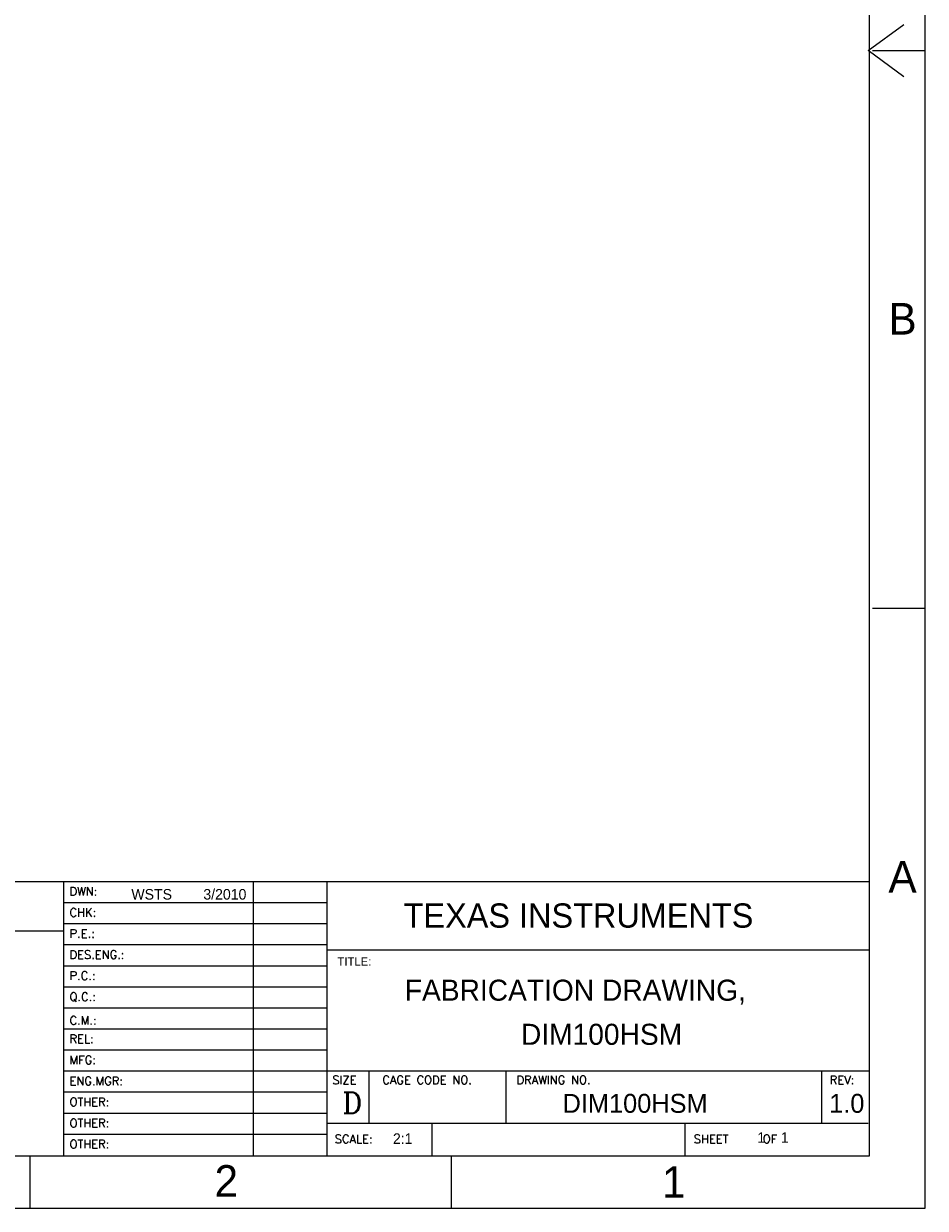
# Model space of a CAD drawing. Extents: x 0 to 34, y 0 to 22.
# Tile 25 of 30: x 25.4 to 34, y 0 to 11.3. Entities that reach past the tile are written whole.
import ezdxf

# ---------------------------------------------------------------- set-up
doc = ezdxf.new("R2010")
doc.units = 0
doc.header["$MEASUREMENT"] = 0
doc.layers.add('1', color=7, linetype='CONTINUOUS')
doc.styles.add('COMPLEX', font='COMPLEX')
doc.styles.add('TXT', font='txt')

msp = doc.modelspace()

# ---------------------------------------------------------------- linework, layer by layer
at = {"layer": '1', "color": 7, "linetype": 'Continuous'}
for p, q in [((33.458, 10.998), (33.797, 11.246)), ((33.797, 10.75), (33.458, 10.998))]:
    msp.add_line(p, q, dxfattribs=at)
at = {"layer": '1', "color": 7}
for p, q in [((33.5, 11), (34, 11)), ((33.5, 5.7), (34, 5.7)), ((20.768, 3.105), (33.468, 3.105)), ((25.818, 0.505), (25.818, 3.105)), ((27.621, 0.505), (27.621, 3.105)), ((28.321, 0.505), (28.321, 3.105)), ((25.818, 2.905), (28.318, 2.905)), ((25.818, 2.705), (28.318, 2.705)), ((23.268, 2.636), (25.818, 2.636)), ((25.818, 2.505), (28.318, 2.505)), ((28.318, 2.455), (33.468, 2.455)), ((29.718, 2.455), (29.718, 2.455)), ((25.818, 2.305), (28.318, 2.305)), ((25.818, 2.105), (28.318, 2.105)), ((25.818, 1.905), (28.318, 1.905)), ((25.818, 1.705), (28.318, 1.705)), ((25.818, 1.505), (28.318, 1.505)), ((25.818, 1.305), (28.318, 1.305)), ((28.318, 1.305), (33.468, 1.305)), ((28.718, 0.805), (28.718, 1.305)), ((30.018, 0.805), (30.018, 1.305)), ((33.018, 0.805), (33.018, 1.305)), ((25.818, 1.105), (28.318, 1.105)), ((25.818, 0.905), (28.318, 0.905)), ((28.32, 0.808), (33.456, 0.808)), ((29.318, 0.505), (29.318, 0.805)), ((31.718, 0.505), (31.718, 0.805)), ((25.818, 0.705), (28.318, 0.705)), ((25.5, 0), (25.5, 0.5)), ((29.5, 0), (29.5, 0.5))]:
    msp.add_line(p, q, dxfattribs=at)
for points in [[(0, 0), (34, 0), (34, 22), (0, 22)], [(0.469, 0.5), (33.469, 0.5), (33.469, 21.5), (0.469, 21.5)]]:
    msp.add_lwpolyline(points, close=True, dxfattribs=at)
msp.add_solid([(33.8, 10.75), (33.8, 11.25), (33.8, 10.75)], dxfattribs=at)

# ---------------------------------------------------------------- texts
for s, height, p in [('B', 0.3, (33.65, 8.3)), ('A', 0.3, (33.65, 3)), ('WSTS        3/2010', 0.1, (26.46, 2.933)), ('TITLE:', 0.08, (28.418, 2.305)), ('2', 0.3, (27.25, 0.11)), ('1', 0.3, (31.5, 0.1))]:
    msp.add_text(s, height=height, dxfattribs=at).set_placement(p)
at = {"layer": '1', "color": 7, "style": 'COMPLEX'}
for s, height, p in [('DWN:', 0.08, (25.873, 2.97)), ('CHK:', 0.08, (25.873, 2.77)), ('P.E.:', 0.08, (25.873, 2.57)), ('DES.ENG.:', 0.08, (25.873, 2.37)), ('P.C.:', 0.08, (25.873, 2.17)), ('Q.C.:', 0.08, (25.873, 1.97)), ('C.M.:', 0.08, (25.873, 1.745)), ('REL:', 0.08, (25.873, 1.57)), ('MFG:', 0.08, (25.873, 1.37)), ('ENG.MGR:', 0.08, (25.873, 1.17)), ('SIZE', 0.08, (28.368, 1.18)), ('CAGE CODE NO.', 0.08, (28.843, 1.18)), ('DRAWING NO.', 0.08, (30.118, 1.18)), ('REV:', 0.08, (33.093, 1.18)), ('OTHER:', 0.08, (25.873, 0.97)), ('D', 0.2, (28.464, 0.902)), ('OTHER:', 0.08, (25.873, 0.77)), ('SCALE:', 0.08, (28.391, 0.619)), ('SHEET     OF   ', 0.08, (31.801, 0.619)), ('OTHER:', 0.08, (25.873, 0.57))]:
    msp.add_text(s, height=height, dxfattribs=at).set_placement(p)
at = {"layer": '1', "color": 7, "linetype": 'Continuous', "style": 'TXT'}
for s, height, p in [('TEXAS INSTRUMENTS', 0.2304, (29.046, 2.666)), ('FABRICATION DRAWING,', 0.2, (29.057, 1.972)), ('DIM100HSM', 0.2, (30.16, 1.553)), ('DIM100HSM', 0.18, (30.555, 0.907)), ('1.0', 0.18, (33.087, 0.907)), ('2:1', 0.1, (28.944, 0.612)), ('1    1', 0.1, (32.405, 0.622))]:
    msp.add_text(s, height=height, dxfattribs=at).set_placement(p)

doc.saveas('drawing.dxf')
